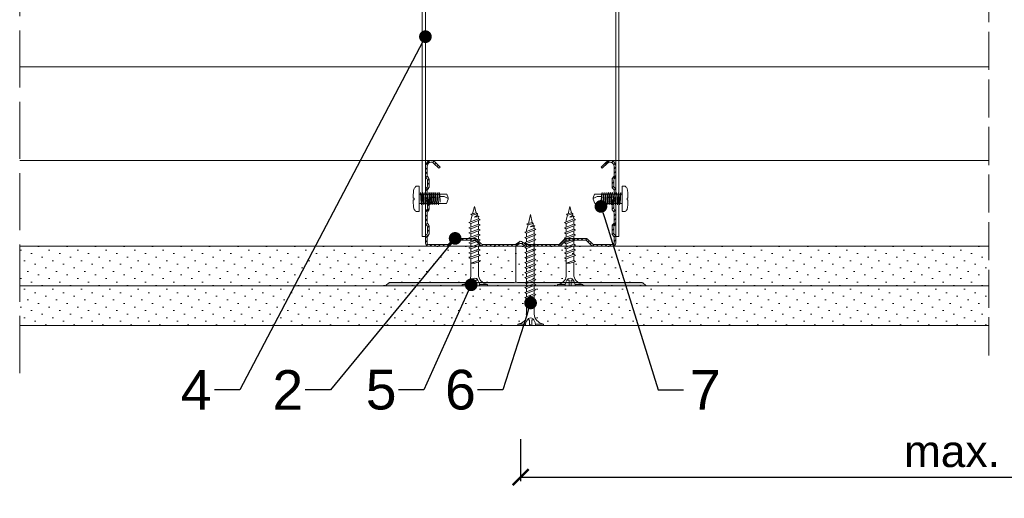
# Model space of a CAD drawing. Header units: millimetres. Extents: x -552 to 2977, y 3222 to 4171.
# Tile 1 of 32: x -552 to -241, y 3222 to 3372. Entities that reach past the tile are written whole.
import ezdxf
from ezdxf import colors
from ezdxf.entities.mleader import LeaderData, LeaderLine
from ezdxf.math import Vec2, Vec3

# ---------------------------------------------------------------- set-up
doc = ezdxf.new("R2010")
doc.units = ezdxf.units.MM
doc.linetypes.add('ACAD_ISO02W100', pattern=[15, 12, -3])
for name, color, linetype, lineweight in [('_RIGIPS AKCESORIA', 7, 'Continuous', 5), ('_RIGIPS G-K', 7, 'Continuous', 15), ('_RIGIPS KRESKOWANIE', 7, 'Continuous', 9), ('_RIGIPS OPISY', 7, 'Continuous', 13), ('_RIGIPS PROFIL', 7, 'Continuous', 13), ('_RIGIPS PRZERYWANA', 7, 'ACAD_ISO02W100', 5), ('_RIGIPS WELNA', 7, 'BATTING', 5), ('_RIGIPS WYMIARY', 7, 'Continuous', 13)]:
    doc.layers.add(name, color=color, linetype=linetype, lineweight=lineweight)
doc.styles.get("Standard").update_dxf_attribs({"font": 'arial.ttf'})
doc.linetypes.add('BATTING', pattern='A,0.00254,-2.54,[134,ltypeshp.shx,S=2.54,R=0,X=-2.54,Y=0],-5.08,[134,ltypeshp.shx,S=2.54,R=180,X=2.54,Y=0],-2.54', length=10.16254)
doc.dimstyles.new('ISO-25', dxfattribs={"dimtxt": 2.5, "dimasz": 2.5, "dimexe": 1.25, "dimexo": 0.625, "dimtad": 1, "dimtxsty": 'Standard', "dimcen": 2.5, "dimadec": 0, "dimazin": 0, "dimtfac": 1, "dimtmove": 0, "dimatfit": 3, "dimfxl": 1, "dimarcsym": 0})
pattern_1 = [(225, (35844.6506, -4536.6293), (1.12253202, -3.36759605), [0, -3.175])]

# ---------------------------------------------------------------- blocks, each defined once
blk = doc.blocks.new('_Dot')
at = {"color": 0, "linetype": 'ByBlock', "lineweight": -2}
blk.add_line((-0.5, 0), (-1, 0), dxfattribs=at)
at = {"color": 0, "linetype": 'ByBlock', "const_width": 0.5}
blk.add_lwpolyline([(-0.25, 0, 1), (0.25, 0, 1)], format="xyb", close=True, dxfattribs=at)
blk = doc.blocks.new('TN 25')
at = {"layer": '_RIGIPS AKCESORIA'}
for p, q in [((0, -0.84), (0, 7.16)), ((0, 7.16), (0.46, 7.16)), ((0.46, 7.16), (0.46, 4.78)), ((0.46, 4.78), (0, 4.78)), ((0, 3.5), (1.77, 3.5)), ((1.77, 3.5), (1.77, 4.2)), ((3.02, 4.46), (8.47, 4.46)), ((7.12, 4.46), (7.12, 3.18)), ((8.03, 2.01), (7.12, 4.46)), ((7.12, 3.18), (7.65, 1.53)), ((8.47, 4.46), (8.79, 5)), ((9.61, 1.51), (8.47, 4.46)), ((8.79, 5), (9.93, 2.01)), ((9, 4.46), (10.1, 4.46)), ((10.1, 4.46), (10.41, 5)), ((11.23, 1.51), (10.1, 4.46)), ((10.41, 5), (11.56, 2.01)), ((10.62, 4.46), (11.67, 4.46)), ((11.67, 4.46), (11.99, 5)), ((12.81, 1.51), (11.67, 4.46)), ((11.99, 5), (13.14, 2.01)), ((12.2, 4.46), (13.21, 4.46)), ((13.21, 4.46), (13.52, 5)), ((14.34, 1.51), (13.21, 4.46)), ((13.52, 5), (14.67, 2.01)), ((13.73, 4.46), (14.8, 4.46)), ((14.8, 4.46), (15.12, 5)), ((15.94, 1.51), (14.8, 4.46)), ((15.12, 5), (16.26, 2.01)), ((15.33, 4.46), (16.42, 4.46)), ((16.42, 4.46), (16.73, 5)), ((17.55, 1.51), (16.42, 4.46)), ((16.73, 5), (17.88, 2.01)), ((16.94, 4.46), (17.99, 4.46)), ((17.99, 4.46), (18.31, 5)), ((19.13, 1.51), (17.99, 4.46)), ((18.31, 5), (19.45, 2.01)), ((18.52, 4.46), (19.68, 4.46)), ((19.68, 4.46), (20, 5)), ((20.82, 1.51), (19.68, 4.46)), ((20, 5), (21.14, 2.01)), ((20.21, 4.46), (20.7, 4.46)), ((20.7, 4.46), (22.28, 3.98)), ((21.85, 1.83), (21.67, 3.28)), ((21.67, 3.28), (22.14, 2.4)), ((22.28, 3.98), (22.56, 4.37)), ((22.7, 2.36), (22.28, 3.98)), ((22.56, 4.37), (23.03, 2.71)), ((22.71, 3.85), (25, 3.24)), ((25, 3.24), (23.03, 2.71)), ((0, 2.83), (1.77, 2.83)), ((0.46, 1.64), (0, 1.64)), ((0.46, -0.84), (0.46, 1.64)), ((1.77, 2.83), (1.77, 2.18)), ((7.49, 2.01), (3.55, 2.01)), ((7.65, 1.53), (8.03, 2.01)), ((9.41, 2.01), (8.03, 2.01)), ((9.93, 2.01), (9.61, 1.51)), ((11.04, 2.01), (9.93, 2.01)), ((11.56, 2.01), (11.23, 1.51)), ((12.61, 2.01), (11.56, 2.01)), ((13.14, 2.01), (12.81, 1.51)), ((14.15, 2.01), (13.14, 2.01)), ((14.67, 2.01), (14.34, 1.51)), ((15.74, 2.01), (14.67, 2.01)), ((16.26, 2.01), (15.94, 1.51)), ((17.36, 2.01), (16.26, 2.01)), ((17.88, 2.01), (17.55, 1.51)), ((18.93, 2.01), (17.88, 2.01)), ((19.45, 2.01), (19.13, 1.51)), ((19.45, 2.01), (20.62, 2.01)), ((21.14, 2.01), (20.82, 1.51)), ((21.14, 2.01), (21.81, 2.12)), ((22.14, 2.4), (21.85, 1.83)), ((22.7, 2.36), (22.14, 2.4)), ((23.03, 2.71), (22.7, 2.36)), ((0, -0.84), (0.46, -0.84))]:
    blk.add_line(p, q, dxfattribs=at)
for centre, major_axis, ratio, start_param, end_param in [((3.09, 7.67), (0.17, 3.2), 0.826134, 1.773653, 3.180586), ((-0.04, 0.9), (0, 3.93), 0.848176, -0.720942, -0.151112), ((1.66, 3.18), (0, 0.895), 0.848176, -1.552777, -0.720942), ((1.66, 3.18), (0, 0.895), 0.848176, 3.862535, 4.730408), ((3.37, -1.57), (0.28, 3.57), 0.832181, 0.035984, 1.430787), ((-2.73, 15.91), (0, 14.76), 0.848176, 3.399396, 3.475072), ((0.59, 4.62), (0, 2.81), 0.848176, 3.475072, 3.862535)]:
    blk.add_ellipse(centre, major_axis=major_axis, ratio=ratio, start_param=start_param, end_param=end_param, dxfattribs=at)
blk = doc.blocks.new('_ArchTick')
at = {"color": 0, "linetype": 'ByBlock', "const_width": 0.15}
blk.add_lwpolyline([(-0.5, -0.5), (0.5, 0.5)], dxfattribs=at)
blk = doc.blocks.new('*D24')
at = {"layer": '_RIGIPS WYMIARY', "color": 0, "lineweight": -2, "transparency": 16777216}
for p, q in [((-393.63, 3240.19), (-393.63, 3226.94)), ((-94.53, 3240.19), (-94.53, 3226.94)), ((-393.63, 3228.19), (-94.53, 3228.19))]:
    blk.add_line(p, q, dxfattribs=at)
at = {"layer": 'Defpoints', "color": 0, "transparency": 16777216}
for p in [(-393.63, 3302.54), (-94.53, 3302.54), (-94.53, 3228.19)]:
    blk.add_point(p, dxfattribs=at)
at = {"layer": '_RIGIPS WYMIARY', "color": 0, "lineweight": -2, "transparency": 16777216, "xscale": 5, "yscale": 5, "zscale": 5, "rotation": 180}
blk.add_blockref('_ArchTick', (-393.63, 3228.19), dxfattribs=at)
at = {"layer": '_RIGIPS WYMIARY', "color": 0, "lineweight": -2, "transparency": 16777216, "xscale": 5, "yscale": 5, "zscale": 5}
blk.add_blockref('_ArchTick', (-94.53, 3228.19), dxfattribs=at)
at = {"layer": '_RIGIPS WYMIARY', "color": 0, "transparency": 16777216, "insert": (-244.08, 3236.3), "char_height": 10, "attachment_point": 5}
blk.add_mtext('max. 600', dxfattribs=at)
blk = doc.blocks.new('CD 60 ULTRASTIL')
h = blk.add_hatch()
h.set_pattern_fill('ANSI31', color=256, scale=0.3, style=0)
h.paths.add_polyline_path([(542.88, 684.5, -0.302776), (543.49, 684.5), (544.54, 683.79, 0.148069), (544.85, 683.7), (555.42, 683.7, 0.198912), (555.81, 683.86), (557.38, 685.44, -0.198912), (557.77, 685.6), (563.59, 685.6, -0.198912), (563.98, 685.44), (565.55, 683.86, 0.198912), (565.94, 683.7), (572.18, 683.7, 0.414214), (573.18, 684.7), (573.18, 686.74, 0.198912), (573.02, 687.12), (572.74, 687.4, -0.198912), (572.58, 687.79), (572.58, 689.87, -0.198912), (572.74, 690.26), (573.02, 690.54, 0.198912), (573.18, 690.93), (573.18, 694.47, 0.198912), (573.02, 694.86), (572.74, 695.14, -0.198912), (572.58, 695.53), (572.58, 697.61, -0.198912), (572.74, 698), (573.02, 698.28, 0.198912), (573.18, 698.67), (573.18, 701.47, 0.198912), (573.02, 701.86), (572.74, 702.14, -0.198912), (572.58, 702.53), (572.58, 704.61, -0.198912), (572.74, 705), (573.02, 705.28, 0.198912), (573.18, 705.67), (573.18, 708.9, 0.666128), (570.12, 710.18), (568.55, 708.63), (568.93, 708.24), (570.5, 709.79, -0.666128), (572.63, 708.9), (572.63, 705.9, -0.198912), (572.47, 705.51), (572.19, 705.23, 0.198912), (572.03, 704.84), (572.03, 702.3, 0.198912), (572.19, 701.91), (572.47, 701.63, -0.198912), (572.63, 701.25), (572.63, 698.9, -0.198912), (572.47, 698.51), (572.19, 698.23, 0.198912), (572.03, 697.84), (572.03, 695.3, 0.198912), (572.19, 694.91), (572.47, 694.63, -0.198912), (572.63, 694.25), (572.63, 691.16, -0.198912), (572.47, 690.77), (572.19, 690.49, 0.198912), (572.03, 690.1), (572.03, 687.56, 0.198912), (572.19, 687.17), (572.47, 686.9, -0.198912), (572.63, 686.51), (572.63, 684.7, -0.414214), (572.18, 684.25), (566.17, 684.25, -0.198912), (565.78, 684.41), (564.2, 685.99, 0.198912), (563.82, 686.15), (557.55, 686.15, 0.198912), (557.16, 685.99), (555.58, 684.41, -0.198912), (555.19, 684.25), (545.01, 684.25, -0.148069), (544.71, 684.34), (543.49, 685.16, 0.302776), (542.88, 685.16), (541.65, 684.34, -0.148069), (541.35, 684.25), (531.17, 684.25, -0.198912), (530.78, 684.41), (529.2, 685.99, 0.198912), (528.82, 686.15), (522.55, 686.15, 0.198912), (522.16, 685.99), (520.58, 684.41, -0.198912), (520.19, 684.25), (514.18, 684.25, -0.414214), (513.73, 684.7), (513.73, 686.51, -0.198912), (513.89, 686.9), (514.17, 687.17, 0.198912), (514.33, 687.56), (514.33, 690.1, 0.198912), (514.17, 690.49), (513.89, 690.77, -0.198912), (513.73, 691.16), (513.73, 694.25, -0.198912), (513.89, 694.63), (514.17, 694.91, 0.198912), (514.33, 695.3), (514.33, 697.84, 0.198912), (514.17, 698.23), (513.89, 698.51, -0.198912), (513.73, 698.9), (513.73, 701.25, -0.198912), (513.89, 701.63), (514.17, 701.91, 0.198912), (514.33, 702.3), (514.33, 704.84, 0.198912), (514.17, 705.23), (513.89, 705.51, -0.198912), (513.73, 705.9), (513.73, 708.9, -0.666128), (515.86, 709.79), (517.43, 708.24), (517.81, 708.63), (516.25, 710.18, 0.666128), (513.18, 708.9), (513.18, 705.67, 0.198912), (513.34, 705.28), (513.62, 705, -0.198912), (513.78, 704.61), (513.78, 702.53, -0.198912), (513.62, 702.14), (513.34, 701.86, 0.198912), (513.18, 701.47), (513.18, 698.67, 0.198912), (513.34, 698.28), (513.62, 698, -0.198912), (513.78, 697.61), (513.78, 695.53, -0.198912), (513.62, 695.14), (513.34, 694.86, 0.198912), (513.18, 694.47), (513.18, 690.93, 0.198912), (513.34, 690.54), (513.62, 690.26, -0.198912), (513.78, 689.87), (513.78, 687.79, -0.198912), (513.62, 687.4), (513.34, 687.12, 0.198912), (513.18, 686.74), (513.18, 684.7, 0.414214), (514.18, 683.7), (520.42, 683.7, 0.198912), (520.81, 683.86), (522.38, 685.44, -0.198912), (522.77, 685.6), (528.59, 685.6, -0.198912), (528.98, 685.44), (530.55, 683.86, 0.198912), (530.94, 683.7), (541.51, 683.7, 0.148069), (541.82, 683.79)])
for p, q in [((513.18, 708.9), (513.18, 705.67)), ((513.73, 708.9), (513.73, 705.9)), ((515.86, 709.79), (517.43, 708.24)), ((516.25, 710.18), (517.81, 708.63)), ((517.43, 708.24), (517.81, 708.63)), ((570.12, 710.18), (568.55, 708.63)), ((568.93, 708.24), (568.55, 708.63)), ((570.5, 709.79), (568.93, 708.24)), ((572.63, 708.9), (572.63, 705.9)), ((573.18, 708.9), (573.18, 705.67)), ((513.34, 705.28), (513.62, 705)), ((513.78, 704.61), (513.78, 702.53)), ((513.89, 705.51), (514.17, 705.23)), ((514.33, 704.84), (514.33, 702.3)), ((572.03, 704.84), (572.03, 702.3)), ((572.47, 705.51), (572.19, 705.23)), ((572.58, 704.61), (572.58, 702.53)), ((573.02, 705.28), (572.74, 705)), ((513.34, 701.86), (513.62, 702.14)), ((513.89, 701.63), (514.17, 701.91)), ((572.47, 701.63), (572.19, 701.91)), ((573.02, 701.86), (572.74, 702.14)), ((513.18, 698.67), (513.18, 701.47)), ((513.73, 698.9), (513.73, 701.25)), ((513.89, 698.51), (514.17, 698.23)), ((572.47, 698.51), (572.19, 698.23)), ((572.63, 698.9), (572.63, 701.25)), ((573.18, 698.67), (573.18, 701.47)), ((513.34, 698.28), (513.62, 698)), ((513.78, 697.61), (513.78, 695.53)), ((514.33, 697.84), (514.33, 695.3)), ((572.03, 697.84), (572.03, 695.3)), ((572.58, 697.61), (572.58, 695.53)), ((573.02, 698.28), (572.74, 698)), ((513.18, 694.47), (513.18, 690.93)), ((513.34, 694.86), (513.62, 695.14)), ((513.73, 694.25), (513.73, 691.16)), ((513.89, 694.63), (514.17, 694.91)), ((572.47, 694.63), (572.19, 694.91)), ((572.63, 694.25), (572.63, 691.16)), ((573.02, 694.86), (572.74, 695.14)), ((573.18, 694.47), (573.18, 690.93)), ((513.34, 690.54), (513.62, 690.26)), ((513.78, 689.87), (513.78, 687.79)), ((513.89, 690.77), (514.17, 690.49)), ((514.33, 690.1), (514.33, 687.56)), ((572.03, 690.1), (572.03, 687.56)), ((572.47, 690.77), (572.19, 690.49)), ((572.58, 689.87), (572.58, 687.79)), ((573.02, 690.54), (572.74, 690.26)), ((513.18, 686.74), (513.18, 684.7)), ((513.34, 687.12), (513.62, 687.4)), ((513.73, 686.51), (513.73, 684.7)), ((513.89, 686.9), (514.17, 687.17)), ((520.58, 684.41), (522.16, 685.99)), ((522.55, 686.15), (528.82, 686.15)), ((530.78, 684.41), (529.2, 685.99)), ((555.58, 684.41), (557.16, 685.99)), ((557.55, 686.15), (563.82, 686.15)), ((565.78, 684.41), (564.2, 685.99)), ((572.47, 686.9), (572.19, 687.17)), ((572.63, 686.51), (572.63, 684.7)), ((573.02, 687.12), (572.74, 687.4)), ((573.18, 686.74), (573.18, 684.7)), ((514.18, 684.25), (520.19, 684.25)), ((514.18, 683.7), (520.42, 683.7)), ((520.81, 683.86), (522.38, 685.44)), ((528.59, 685.6), (522.77, 685.6)), ((530.55, 683.86), (528.98, 685.44)), ((530.94, 683.7), (541.51, 683.7)), ((531.17, 684.25), (541.35, 684.25)), ((541.65, 684.34), (542.88, 685.16)), ((541.82, 683.79), (542.88, 684.5)), ((544.71, 684.34), (543.49, 685.16)), ((544.54, 683.79), (543.49, 684.5)), ((544.85, 683.7), (555.42, 683.7)), ((545.01, 684.25), (555.19, 684.25)), ((555.81, 683.86), (557.38, 685.44)), ((557.77, 685.6), (563.59, 685.6)), ((565.55, 683.86), (563.98, 685.44)), ((565.94, 683.7), (572.18, 683.7)), ((566.17, 684.25), (572.18, 684.25))]:
    blk.add_line(p, q)
for centre, radius, start, end in [((514.98, 708.9), 1.8, 45.3251, 180), ((514.98, 708.9), 1.25, 45.3251, 180), ((571.38, 708.9), 1.8, 360, 134.6749), ((571.38, 708.9), 1.25, 360, 134.6749), ((513.73, 705.67), 0.55, 180, 225), ((513.23, 704.61), 0.55, 0, 45), ((514.28, 705.9), 0.55, 180, 225), ((513.78, 704.84), 0.55, 0, 45), ((572.58, 704.84), 0.55, 135, 180), ((572.08, 705.9), 0.55, 315, 0), ((573.13, 704.61), 0.55, 135, 180), ((572.63, 705.67), 0.55, 315, 0), ((513.73, 701.47), 0.55, 135, 180), ((513.23, 702.53), 0.55, 315, 0), ((514.28, 701.25), 0.55, 135, 180), ((513.78, 702.3), 0.55, 315, 0), ((572.58, 702.3), 0.55, 180, 225), ((572.08, 701.25), 0.55, 0, 45), ((573.13, 702.53), 0.55, 180, 225), ((572.63, 701.47), 0.55, 0, 45), ((513.73, 698.67), 0.55, 180, 225), ((514.28, 698.9), 0.55, 180, 225), ((572.08, 698.9), 0.55, 315, 0), ((572.63, 698.67), 0.55, 315, 0), ((513.23, 697.61), 0.55, 360, 45), ((513.23, 695.53), 0.55, 315, 0), ((513.78, 697.84), 0.55, 0, 45), ((513.78, 695.3), 0.55, 315, 0), ((572.58, 697.84), 0.55, 135, 180), ((572.58, 695.3), 0.55, 180, 225), ((573.13, 697.61), 0.55, 135, 180), ((573.13, 695.53), 0.55, 180, 225), ((513.73, 694.47), 0.55, 135, 180), ((514.28, 694.25), 0.55, 135, 180), ((572.08, 694.25), 0.55, 0, 45), ((572.63, 694.47), 0.55, 0, 45), ((513.73, 690.93), 0.55, 180, 225), ((513.23, 689.87), 0.55, 0, 45), ((514.28, 691.16), 0.55, 180, 225), ((513.78, 690.1), 0.55, 360, 45), ((572.58, 690.1), 0.55, 135, 180), ((572.08, 691.16), 0.55, 315, 0), ((573.13, 689.87), 0.55, 135, 180), ((572.63, 690.93), 0.55, 315, 0), ((513.73, 686.74), 0.55, 135, 180), ((513.23, 687.79), 0.55, 315, 0), ((514.28, 686.51), 0.55, 135, 180), ((513.78, 687.56), 0.55, 315, 360), ((522.55, 685.6), 0.55, 90, 135), ((528.82, 685.6), 0.55, 45, 90), ((557.55, 685.6), 0.55, 90, 135), ((563.82, 685.6), 0.55, 45, 90), ((572.58, 687.56), 0.55, 180, 225), ((572.08, 686.51), 0.55, 360, 45), ((573.13, 687.79), 0.55, 180, 225), ((572.63, 686.74), 0.55, 360, 45), ((514.18, 684.7), 1, 180, 270), ((514.18, 684.7), 0.45, 180, 270), ((520.19, 684.8), 0.55, 270, 315), ((520.42, 684.25), 0.55, 270, 315), ((522.77, 685.05), 0.55, 90, 135), ((528.59, 685.05), 0.55, 45, 90), ((530.94, 684.25), 0.55, 225, 270), ((531.17, 684.8), 0.55, 225, 270), ((541.35, 684.8), 0.55, 270, 303.6901), ((541.51, 684.25), 0.55, 270, 303.6901), ((543.18, 684.7), 0.55, 56.3099, 123.6901), ((543.18, 684.04), 0.55, 56.3099, 123.6901), ((544.85, 684.25), 0.55, 236.3099, 270), ((545.01, 684.8), 0.55, 236.3099, 270), ((555.19, 684.8), 0.55, 270, 315), ((555.42, 684.25), 0.55, 270, 315), ((557.77, 685.05), 0.55, 90, 135), ((563.59, 685.05), 0.55, 45, 90), ((565.94, 684.25), 0.55, 225, 270), ((566.17, 684.8), 0.55, 225, 270), ((572.18, 684.7), 1, 270, 0), ((572.18, 684.7), 1, 270, 360), ((572.18, 684.7), 0.45, 270, 360)]:
    blk.add_arc(centre, radius, start, end)
blk = doc.blocks.new('Pchełka')
at = {"layer": '_RIGIPS AKCESORIA'}
for p, q in [((0, 8), (-0.95, 8)), ((0, 0), (0, 8)), ((-1.83, 4.68), (-1.83, 4.26)), ((-1.83, 4.26), (-1.54, 4.26)), ((-1.83, 3.74), (-1.54, 3.74)), ((-1.83, 3.32), (-1.83, 3.74)), ((-1.54, 3.74), (-1.54, 4.26)), ((0, 5.49), (0.44, 5.49)), ((0.65, 5.49), (0.4, 6.03)), ((0.4, 6.03), (0.64, 2.6)), ((0.87, 2.6), (0.65, 5.49)), ((0.65, 5.49), (1.15, 5.49)), ((1.11, 6.03), (1.35, 2.6)), ((1.36, 5.49), (1.11, 6.03)), ((1.58, 2.6), (1.36, 5.49)), ((1.36, 5.49), (1.79, 5.49)), ((2, 5.49), (1.75, 6.03)), ((1.75, 6.03), (1.99, 2.6)), ((2.22, 2.6), (2, 5.49)), ((2, 5.49), (2.46, 5.49)), ((2.67, 5.49), (2.42, 6.03)), ((2.42, 6.03), (2.66, 2.6)), ((2.67, 5.49), (3.12, 5.49)), ((2.89, 2.6), (2.67, 5.49)), ((3.33, 5.49), (3.08, 6.03)), ((3.08, 6.03), (3.32, 2.6)), ((3.55, 2.6), (3.33, 5.49)), ((3.33, 5.49), (3.74, 5.49)), ((3.96, 5.49), (3.7, 6.03)), ((3.7, 6.03), (3.94, 2.6)), ((4.17, 2.6), (3.96, 5.49)), ((3.96, 5.49), (4.39, 5.49)), ((4.6, 5.49), (4.35, 6.03)), ((4.35, 6.03), (4.59, 2.6)), ((4.82, 2.6), (4.6, 5.49)), ((4.6, 5.49), (5.02, 5.49)), ((5.24, 5.49), (4.99, 6.03)), ((4.99, 6.03), (5.23, 2.6)), ((5.46, 2.6), (5.24, 5.49)), ((5.24, 5.49), (5.7, 5.49)), ((5.91, 5.49), (5.66, 6.03)), ((5.66, 6.03), (5.9, 2.6)), ((6.13, 2.6), (5.91, 5.49)), ((5.91, 5.49), (6.32, 5.49)), ((6.26, 6.03), (6.32, 5.49)), ((6.51, 5.49), (6.26, 6.03)), ((6.32, 5.49), (6.59, 2.97)), ((6.51, 5.49), (8.69, 5.49)), ((6.59, 2.97), (6.51, 5.49)), ((6.53, 4.77), (7.92, 4.77)), ((7.92, 4.77), (9.17, 4.16)), ((8.64, 2.6), (9.17, 3.92)), ((9.17, 4.4), (8.69, 5.49)), ((9.17, 3.92), (9.17, 4.4)), ((0, 0), (-0.95, 0)), ((0, 2.6), (0.64, 2.6)), ((0.64, 2.6), (0.79, 2.12)), ((0.79, 2.12), (0.87, 2.6)), ((0.87, 2.6), (1.35, 2.6)), ((1.35, 2.6), (1.51, 2.12)), ((1.51, 2.12), (1.58, 2.6)), ((1.58, 2.6), (1.99, 2.6)), ((1.99, 2.6), (2.14, 2.12)), ((2.14, 2.12), (2.22, 2.6)), ((2.22, 2.6), (2.66, 2.6)), ((2.66, 2.6), (2.81, 2.12)), ((2.81, 2.12), (2.89, 2.6)), ((2.89, 2.6), (3.32, 2.6)), ((3.32, 2.6), (3.47, 2.12)), ((3.47, 2.12), (3.55, 2.6)), ((3.55, 2.6), (3.94, 2.6)), ((3.94, 2.6), (4.1, 2.12)), ((4.1, 2.12), (4.17, 2.6)), ((4.17, 2.6), (4.59, 2.6)), ((4.59, 2.6), (4.75, 2.12)), ((4.75, 2.12), (4.82, 2.6)), ((4.82, 2.6), (5.23, 2.6)), ((5.23, 2.6), (5.38, 2.12)), ((5.38, 2.12), (5.46, 2.6)), ((5.46, 2.6), (5.9, 2.6)), ((5.9, 2.6), (6.06, 2.12)), ((6.06, 2.12), (6.13, 2.6)), ((6.13, 2.6), (8.64, 2.6))]:
    blk.add_line(p, q, dxfattribs=at)
for centre, radius, start, end in [((9.9, 5), 11.74, 168.8178, 181.5499), ((11.74, -4.11), 17.54, 136.3435, 139.5437), ((9.9, 3), 11.74, 178.4501, 191.1822), ((11.74, 12.11), 17.54, 220.4563, 223.6565)]:
    blk.add_arc(centre, radius, start, end, dxfattribs=at)
blk = doc.blocks.new('ES 60  dl 75')
at = {"layer": '_RIGIPS AKCESORIA'}
for p, q in [((-62, 73), (-62, 0)), ((-62, 73), (-61, 73)), ((-61, 73), (-61, 0)), ((-1, 73), (-1, 0)), ((-1, 73), (0, 73)), ((0, 73), (0, 0)), ((-60, -1), (-2, -1)), ((-60, -2), (-2, -2)), ((-55.2, -0.2), (-6.8, -0.2))]:
    blk.add_line(p, q, dxfattribs=at)
for centre, radius, start, end in [((-60, 0), 2, 180, 270), ((-60, 0), 1, 180, 270), ((-2, 0), 1, 270, 0), ((-2, 0), 2, 270, 0), ((-55.2, -1), 0.8, 90, 180), ((-6.8, -1), 0.8, 0, 90)]:
    blk.add_arc(centre, radius, start, end, dxfattribs=at)
blk = doc.blocks.new('TN 35')
at = {"layer": '_RIGIPS AKCESORIA'}
for p, q in [((0, -0.84), (0, 7.16)), ((0, 7.16), (0.46, 7.16)), ((0.46, 7.16), (0.46, 4.78)), ((0.46, 4.78), (0, 4.78)), ((0, 3.5), (1.77, 3.5)), ((1.77, 3.5), (1.77, 4.2)), ((3.02, 4.46), (8.47, 4.46)), ((7.12, 4.46), (7.12, 3.18)), ((8.03, 2.01), (7.12, 4.46)), ((7.12, 3.18), (7.65, 1.53)), ((8.47, 4.46), (8.79, 5)), ((9.61, 1.51), (8.47, 4.46)), ((8.79, 5), (9.93, 2.01)), ((9, 4.46), (10.1, 4.46)), ((10.1, 4.46), (10.41, 5)), ((11.23, 1.51), (10.1, 4.46)), ((10.41, 5), (11.56, 2.01)), ((10.62, 4.46), (11.67, 4.46)), ((11.67, 4.46), (11.99, 5)), ((12.81, 1.51), (11.67, 4.46)), ((11.99, 5), (13.14, 2.01)), ((12.2, 4.46), (13.21, 4.46)), ((13.21, 4.46), (13.52, 5)), ((14.34, 1.51), (13.21, 4.46)), ((13.52, 5), (14.67, 2.01)), ((13.73, 4.46), (14.8, 4.46)), ((14.8, 4.46), (15.12, 5)), ((15.94, 1.51), (14.8, 4.46)), ((15.12, 5), (16.26, 2.01)), ((15.33, 4.46), (16.42, 4.46)), ((16.42, 4.46), (16.73, 5)), ((17.55, 1.51), (16.42, 4.46)), ((16.73, 5), (17.88, 2.01)), ((16.94, 4.46), (17.99, 4.46)), ((17.99, 4.46), (18.31, 5)), ((19.13, 1.51), (17.99, 4.46)), ((18.31, 5), (19.45, 2.01)), ((18.52, 4.46), (19.57, 4.46)), ((19.57, 4.46), (19.88, 5)), ((20.7, 1.51), (19.57, 4.46)), ((19.88, 5), (21.03, 2.01)), ((20.09, 4.46), (21.14, 4.46)), ((21.14, 4.46), (21.46, 5)), ((22.28, 1.51), (21.14, 4.46)), ((21.46, 5), (22.6, 2.01)), ((21.67, 4.46), (22.72, 4.46)), ((22.72, 4.46), (23.03, 5)), ((23.85, 1.51), (22.72, 4.46)), ((23.03, 5), (24.18, 2.01)), ((23.24, 4.46), (24.29, 4.46)), ((24.29, 4.46), (24.61, 5)), ((25.43, 1.51), (24.29, 4.46)), ((24.61, 5), (25.75, 2.01)), ((24.81, 4.46), (25.87, 4.46)), ((25.87, 4.46), (26.18, 5)), ((27, 1.51), (25.87, 4.46)), ((26.18, 5), (27.33, 2.01)), ((26.39, 4.46), (27.44, 4.46)), ((27.44, 4.46), (27.76, 5)), ((28.58, 1.51), (27.44, 4.46)), ((27.76, 5), (28.9, 2.01)), ((27.96, 4.46), (29.13, 4.46)), ((29.13, 4.46), (29.45, 5)), ((30.27, 1.51), (29.13, 4.46)), ((29.45, 5), (30.59, 2.01)), ((29.65, 4.46), (30.15, 4.46)), ((30.15, 4.46), (31.73, 3.98)), ((31.3, 1.83), (31.12, 3.28)), ((31.12, 3.28), (31.59, 2.4)), ((31.73, 3.98), (32.01, 4.37)), ((32.15, 2.36), (31.73, 3.98)), ((32.01, 4.37), (32.48, 2.71)), ((32.16, 3.85), (35, 3.24)), ((35, 3.24), (32.48, 2.71)), ((0, 2.83), (1.77, 2.83)), ((0.46, 1.64), (0, 1.64)), ((0.46, -0.84), (0.46, 1.64)), ((1.77, 2.83), (1.77, 2.18)), ((7.49, 2.01), (3.55, 2.01)), ((7.65, 1.53), (8.03, 2.01)), ((9.41, 2.01), (8.03, 2.01)), ((9.93, 2.01), (9.61, 1.51)), ((11.04, 2.01), (9.93, 2.01)), ((11.56, 2.01), (11.23, 1.51)), ((12.61, 2.01), (11.56, 2.01)), ((13.14, 2.01), (12.81, 1.51)), ((14.15, 2.01), (13.14, 2.01)), ((14.67, 2.01), (14.34, 1.51)), ((15.74, 2.01), (14.67, 2.01)), ((16.26, 2.01), (15.94, 1.51)), ((17.36, 2.01), (16.26, 2.01)), ((17.88, 2.01), (17.55, 1.51)), ((18.93, 2.01), (17.84, 2.01)), ((19.45, 2.01), (19.13, 1.51)), ((20.51, 2.01), (19.41, 2.01)), ((21.03, 2.01), (20.7, 1.51)), ((22.08, 2.01), (20.99, 2.01)), ((22.6, 2.01), (22.28, 1.51)), ((23.66, 2.01), (22.56, 2.01)), ((24.18, 2.01), (23.85, 1.51)), ((25.23, 2.01), (24.14, 2.01)), ((25.75, 2.01), (25.43, 1.51)), ((26.81, 2.01), (25.71, 2.01)), ((27.33, 2.01), (27, 1.51)), ((28.38, 2.01), (27.33, 2.01)), ((28.9, 2.01), (28.58, 1.51)), ((28.9, 2.01), (30.07, 2.01)), ((30.59, 2.01), (30.27, 1.51)), ((30.59, 2.01), (31.26, 2.12)), ((31.59, 2.4), (31.3, 1.83)), ((32.15, 2.36), (31.59, 2.4)), ((32.48, 2.71), (32.15, 2.36)), ((0, -0.84), (0.46, -0.84))]:
    blk.add_line(p, q, dxfattribs=at)
for centre, major_axis, ratio, start_param, end_param in [((3.09, 7.67), (0.17, 3.2), 0.826134, 1.773653, 3.180586), ((-0.04, 0.9), (0, 3.93), 0.848176, -0.720942, -0.151112), ((1.66, 3.18), (0, 0.895), 0.848176, -1.552777, -0.720942), ((1.66, 3.18), (0, 0.895), 0.848176, 3.862535, 4.730408), ((3.37, -1.57), (0.28, 3.57), 0.832181, 0.035984, 1.430787), ((-2.73, 15.91), (0, 14.76), 0.848176, 3.399396, 3.475072), ((0.59, 4.62), (0, 2.81), 0.848176, 3.475072, 3.862535)]:
    blk.add_ellipse(centre, major_axis=major_axis, ratio=ratio, start_param=start_param, end_param=end_param, dxfattribs=at)
blk = doc.blocks.new('spoina PRO')
at = {"layer": '_RIGIPS G-K'}
h = blk.add_hatch(dxfattribs=at)
h.set_pattern_fill('AR-SAND', color=256, scale=0.02, style=0)
h.paths.add_polyline_path([(2546.06, 1115.24, -0.198912), (2546.41, 1115.38), (2464, 1115.38, -0.198912), (2464.35, 1115.24), (2465.06, 1114.53, 0.198912), (2465.41, 1114.38), (2504.7, 1114.38, -0.414214), (2505.2, 1113.88, -0.414214), (2505.7, 1114.38), (2545, 1114.38, 0.198912), (2545.35, 1114.53)])
for p, q in [((2464, 1115.38), (2546.41, 1115.38)), ((2464.35, 1115.24), (2465.06, 1114.53)), ((2504.7, 1114.38), (2465.41, 1114.38)), ((2505.7, 1114.38), (2545, 1114.38)), ((2546.06, 1115.24), (2545.35, 1114.53)), ((2505.2, 1113.88), (2505.2, 1102.88))]:
    blk.add_line(p, q, dxfattribs=at)
for centre, start, end in [((2464, 1114.88), 45, 90), ((2465.41, 1114.88), 225, 270), ((2504.7, 1113.88), 0, 90), ((2505.7, 1113.88), 90, 180), ((2545, 1114.88), 270, 315), ((2546.41, 1114.88), 90, 135)]:
    blk.add_arc(centre, 0.5, start, end, dxfattribs=at)

msp = doc.modelspace()

# ---------------------------------------------------------------- hatches: boundary and pattern name
at = {"layer": '_RIGIPS KRESKOWANIE'}
h = msp.add_hatch(dxfattribs=at)
h.set_pattern_fill('DOTS', color=256, scale=2, angle=225, style=0)
h.set_pattern_definition(pattern_1)
h.paths.add_polyline_path([(-246.084, 3300.986), (-551.554, 3300.986), (-551.554, 3288.486), (-246.084, 3288.486)])
h = msp.add_hatch(dxfattribs=at)
h.set_pattern_fill('DOTS', color=256, scale=2, angle=225, style=0)
h.set_pattern_definition(pattern_1)
h.paths.add_polyline_path([(-246.084, 3288.486), (-551.554, 3288.486), (-551.554, 3275.986), (-246.084, 3275.986)])

# ---------------------------------------------------------------- linework, layer by layer
at = {"layer": '_RIGIPS G-K'}
for p, q in [((-551.554, 3300.986), (-246.084, 3300.986)), ((-551.554, 3288.486), (-246.084, 3288.486)), ((-551.554, 3275.986), (-246.084, 3275.986))]:
    msp.add_line(p, q, dxfattribs=at)
at = {"layer": '_RIGIPS PROFIL'}
msp.add_line((-551.554, 3327.981), (-246.084, 3327.981), dxfattribs=at)
at = {"layer": '_RIGIPS PRZERYWANA', "ltscale": 1.5}
msp.add_line((-551.554, 3260.986), (-551.554, 3456.738), dxfattribs=at)
at = {"layer": '_RIGIPS PRZERYWANA'}
msp.add_line((-246.084, 3266.561), (-246.084, 3456.738), dxfattribs=at)
at = {"layer": '_RIGIPS WELNA', "ltscale": 2.4}
msp.add_line((-551.554, 3357.537), (-246.084, 3357.537), dxfattribs=at)

# ---------------------------------------------------------------- block references
at = {"layer": '_RIGIPS AKCESORIA'}
for name, p, rotation in [('ES 60  dl 75', (-424.634, 3377.02), 180), ('TN 25', (-404.922, 3288.486), 89.99999999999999), ('TN 25', (-374.847, 3288.486), 89.99999999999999), ('TN 35', (-387.318, 3275.986), 89.99999999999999)]:
    msp.add_blockref(name, p, dxfattribs=dict(at, rotation=rotation))
msp.add_blockref('CD 60 ULTRASTIL', (-936.814, 2617.284), dxfattribs=at)
at = {"layer": '_RIGIPS AKCESORIA', "xscale": -1, "rotation": 180}
msp.add_blockref('spoina PRO', (-2900.344, 4403.893), dxfattribs=at)
at = {"layer": '_RIGIPS G-K'}
msp.add_blockref('Pchełka', (-425.634, 3311.863), dxfattribs=at)
at = {"layer": '_RIGIPS G-K', "xscale": -1}
msp.add_blockref('Pchełka', (-361.634, 3311.863), dxfattribs=at)

# ---------------------------------------------------------------- dimensions: what is measured, and where the dimension line sits
at = {"layer": '_RIGIPS WYMIARY'}
dim = msp.add_linear_dim(base=(-94.534, 3228.191), p1=(-393.634, 3302.536), p2=(-94.534, 3302.536), text='max. 600', dimstyle='ISO-25', override={"dimtxt": 10, "dimasz": 5, "dimgap": 3, "dimblk1": 'ArchTick', "dimblk2": 'ArchTick', "dimsah": 1, "dimfxl": 12, "dimfxlon": 1}, dxfattribs=at)
dim.commit()
dim.dimension.update_dxf_attribs({"geometry": '*D24', "text_midpoint": (-244.084, 3228.191), "dimtype": 160})

# ---------------------------------------------------------------- leaders
at = {"layer": '_RIGIPS OPISY'}
ml = msp.add_multileader_mtext('Standard', dxfattribs=at)
ml.set_content('4', color=256)
ml.set_leader_properties()
ml.set_arrow_properties(name='DOT')
ml.build(insert=Vec2(0, 0))
ctx = ml.context
ctx.base_point, ctx.char_height, ctx.plane_origin = Vec3(-502.8, 3255.66), 12.5, Vec3(-173.706, 3340.288)
notes = []
notes.append((ctx, [(0, (1, 1, 0), (-482.154, 3255.66), (-1, 0), 8, [(0, [(-423.653, 3367.006)], 0, [])])]))
ctx.mtext.insert, ctx.mtext.flow_direction = Vec3(-500.8, 3261.91), 5
ml = msp.add_multileader_mtext('Standard', dxfattribs=at)
ml.set_content('7', color=256)
ml.set_leader_properties()
ml.set_arrow_properties(name='DOT')
ml.build(insert=Vec2(0, 0))
ctx = ml.context
ctx.base_point, ctx.char_height, ctx.plane_origin = Vec3(-342.297, 3255.66), 12.5, Vec3(-636.098, 3340.288)
notes.append((ctx, [(0, (1, 1, 0), (-350.297, 3255.66), (1, 0), 8, [(0, [(-368.325, 3313.506)], 0, [])])]))
ctx.mtext.insert, ctx.mtext.flow_direction = Vec3(-340.297, 3261.91), 5
ml = msp.add_multileader_mtext('Standard', dxfattribs=at)
ml.set_content('2', color=256)
ml.set_leader_properties()
ml.set_arrow_properties(name='DOT')
ml.build(insert=Vec2(0, 0))
ctx = ml.context
ctx.base_point, ctx.char_height, ctx.plane_origin = Vec3(-473.882, 3255.66), 12.5, Vec3(-163.801, 3340.288)
notes.append((ctx, [(0, (1, 1, 0), (-453.603, 3255.66), (-1, 0), 8, [(0, [(-414.284, 3303.435)], 0, [])])]))
ctx.mtext.insert, ctx.mtext.flow_direction = Vec3(-471.882, 3261.91), 5
ml = msp.add_multileader_mtext('Standard', dxfattribs=at)
ml.set_content('5', color=256)
ml.set_leader_properties()
ml.set_arrow_properties(name='DOT')
ml.build(insert=Vec2(0, 0))
ctx = ml.context
ctx.base_point, ctx.char_height, ctx.plane_origin = Vec3(-444.468, 3255.66), 12.5, Vec3(-131.709, 3340.288)
notes.append((ctx, [(0, (1, 1, 0), (-424.18, 3255.66), (-1, 0), 8, [(0, [(-409.232, 3288.815)], 0, [])])]))
ctx.mtext.insert, ctx.mtext.flow_direction = Vec3(-442.468, 3262.016), 5
ml = msp.add_multileader_mtext('Standard', dxfattribs=at)
ml.set_content('6', color=256)
ml.set_leader_properties()
ml.set_arrow_properties(name='DOT')
ml.build(insert=Vec2(0, 0))
ctx = ml.context
ctx.base_point, ctx.char_height, ctx.plane_origin = Vec3(-419.474, 3255.66), 12.5, Vec3(-112.483, 3340.288)
notes.append((ctx, [(0, (1, 1, 0), (-399.22, 3255.66), (-1, 0), 8, [(0, [(-390.501, 3283.102)], 0, [])])]))
ctx.mtext.insert, ctx.mtext.flow_direction = Vec3(-417.474, 3262.016), 5
for ctx, leaders in notes:
    for number, flags, end, landing, length, lines in leaders:
        leader = LeaderData()
        leader.index, (leader.has_last_leader_line, leader.has_dogleg_vector, leader.attachment_direction) = number, flags
        leader.last_leader_point, leader.dogleg_vector, leader.dogleg_length = Vec3(end), Vec3(landing), length
        for number, points, colour, breaks in lines:
            line = LeaderLine()
            line.index, line.vertices, line.color, line.breaks = number, Vec3.list(points), colors.encode_raw_color(colour), breaks
            leader.lines.append(line)
        ctx.leaders.append(leader)

doc.saveas('drawing.dxf')
